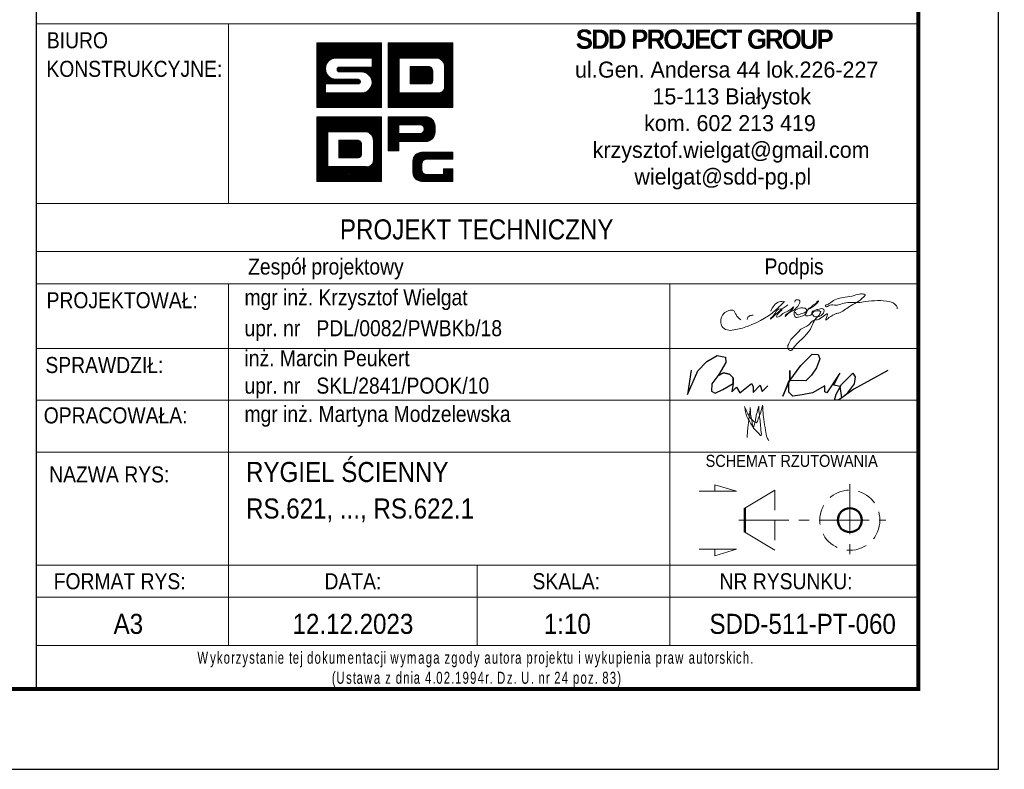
# Model space of a CAD drawing. Header units: millimetres. Extents: x -837 to -405, y 7835 to 8208.
# Tile 6 of 8: x -533 to -410, y 7835 to 7929. Entities that reach past the tile are written whole.
import ezdxf
from ezdxf.enums import TextEntityAlignment as Align

# ---------------------------------------------------------------- set-up
doc = ezdxf.new("R2010")
doc.units = ezdxf.units.MM
doc.header["$LTSCALE"] = 10
doc.linetypes.add('HIDDEN', pattern=[0.375, 0.25, -0.125])
doc.linetypes.add('MITTE', pattern=[2, 1.25, -0.25, 0.25, -0.25])
doc.layers.add('_FORMATKA', color=8, linetype='Continuous', plot=False)
for name, color, linetype, lineweight in [('_RAMKA', 7, 'Continuous', 35), ('_Tabelka', 7, 'Continuous', 25), ('PS_DIM', 4, 'Continuous', 13), ('PS_Hidden', 2, 'HIDDEN', 9), ('PS_MIDLINE', 5, 'MITTE', 13), ('PS_Pos', 1, 'Continuous', 15), ('PS_SOLID', 7, 'Continuous', 30), ('PS_TEXT', 3, 'Continuous', 18)]:
    doc.layers.add(name, color=color, linetype=linetype, lineweight=lineweight)
doc.styles.add('gil', font='txt', dxfattribs={"width": 0.9})

# ---------------------------------------------------------------- blocks, each defined once
blk = doc.blocks.new('A$C077725B1')
at = {"layer": 'PS_SOLID', "color": 5, "lineweight": 25}
for points in [[(0.45, 3.96), (0, 0.74), (1.35, 3.86), (2.53, 5.09), (3.87, 5.86), (4.96, 5.66), (5.03, 4.97), (4.09, 3.39), (3.17, 2.17), (3.12, 1.2), (3.6, 0.93), (4.61, 1.41), (5.99, 2.21), (5.97, 2.95), (5.49, 3.43), (4.71, 3.58), (3.95, 3.2), (4.71, 3.58), (5.49, 3.43), (5.97, 2.95), (5.99, 2.21), (5.79, 1.09), (6.4, 1.71), (6.83, 0.96), (8.36, 2.21), (8.58, 1.82), (8.58, 1.03), (9.53, 1.97), (9.77, 1.14), (10.51, 1.89)], [(26.25, 3.91), (21.8, 1.47), (19.81, 0), (19.26, 0), (19.47, 0.79), (20.21, 2.08), (21.68, 3.55), (21.99, 3.05), (21.86, 2.14), (20.81, 0.74), (20.25, 0.33), (20.03, 1.78), (19.17, 1.98), (19.96, 3.54), (18.27, 0.97), (18, 1.12), (18, 1.91), (16.37, 0.97), (15.05, 0.72), (13.81, 0.54), (13.29, 1.06), (13.29, 2.56), (12.47, 0.52), (13.42, 2.59), (13.42, 3.89), (13.42, 2.59), (14.85, 4.56), (16.34, 6.04), (17.15, 6.01), (17.36, 5.44), (16.89, 4.25), (16.25, 3.31), (15.51, 2.56), (13.42, 2.59)]]:
    blk.add_lwpolyline(points, dxfattribs=at)
blk = doc.blocks.new('tabela_rys')
at = {"layer": '_Tabelka', "color": 251, "lineweight": 15}
for p, q in [((131.62, 90.73), (21.62, 90.73)), ((45.62, 68.32), (45.62, 90.73)), ((21.62, 68.32), (131.48, 68.32)), ((131.62, 62.32), (21.62, 62.32)), ((21.62, 58.32), (131.62, 58.32)), ((21.62, 58.32), (131.62, 58.32)), ((45.62, 58.32), (45.62, 37.33)), ((100.62, 58.32), (100.62, 37.33)), ((21.62, 50.24), (131.62, 50.24)), ((21.62, 43.79), (131.62, 43.79)), ((21.62, 37.33), (131.62, 37.33)), ((21.62, 37.33), (131.62, 37.33)), ((21.62, 37.33), (131.62, 37.33)), ((21.62, 37.33), (131.62, 37.33)), ((21.62, 37.33), (131.62, 37.33)), ((21.62, 37.33), (131.62, 37.33)), ((21.62, 37.33), (131.62, 37.33)), ((21.62, 37.33), (131.62, 37.33)), ((45.62, 37.33), (45.62, 23.22)), ((100.62, 37.33), (100.62, 13.22)), ((21.62, 23.22), (131.62, 23.22)), ((131.62, 23.22), (21.62, 23.22)), ((45.62, 23.22), (45.62, 13.22)), ((76.62, 23.22), (76.62, 13.22)), ((21.62, 19.22), (131.62, 19.22)), ((21.62, 13.22), (131.62, 13.22))]:
    blk.add_line(p, q, dxfattribs=at)
at = {"layer": '_Tabelka', "color": 251, "lineweight": 30}
blk.add_lwpolyline([(131.62, 123.55), (21.62, 123.55), (21.62, 7.77), (131.62, 7.77)], close=True, dxfattribs=at)
at = {"layer": 'PS_DIM', "color": 12, "true_color": 0xc90603}
for p, q in [((56.62, 88.27), (56.68, 88.33)), ((56.62, 88.1), (56.84, 88.33)), ((56.62, 87.93), (57.01, 88.33)), ((56.62, 87.76), (57.18, 88.33)), ((56.62, 87.59), (57.35, 88.33)), ((56.62, 87.43), (57.52, 88.33)), ((56.62, 87.26), (57.69, 88.33)), ((56.62, 87.09), (57.86, 88.33)), ((56.62, 86.92), (58.02, 88.33)), ((56.62, 86.75), (58.19, 88.33)), ((56.62, 86.58), (58.36, 88.33)), ((56.62, 86.42), (58.53, 88.33)), ((56.62, 86.25), (58.7, 88.33)), ((56.62, 86.08), (58.87, 88.33)), ((56.62, 85.91), (59.03, 88.33)), ((56.62, 85.74), (59.2, 88.33)), ((56.62, 85.57), (59.37, 88.33)), ((56.62, 85.41), (59.54, 88.33)), ((56.62, 85.24), (59.71, 88.33)), ((56.62, 85.07), (59.88, 88.33)), ((56.62, 84.9), (60.04, 88.33)), ((56.62, 84.73), (60.21, 88.33)), ((56.62, 88.33), (64.68, 88.33)), ((56.62, 80.27), (56.62, 88.33)), ((58.28, 86.23), (60.38, 88.33)), ((58.6, 86.38), (60.55, 88.33)), ((58.82, 86.43), (60.72, 88.33)), ((59, 86.45), (60.89, 88.33)), ((59.17, 86.45), (61.05, 88.33)), ((59.34, 86.45), (61.22, 88.33)), ((59.51, 86.45), (61.39, 88.33)), ((59.68, 86.45), (61.56, 88.33)), ((59.85, 86.45), (61.73, 88.33)), ((60.01, 86.45), (61.9, 88.33)), ((60.18, 86.45), (62.06, 88.33)), ((60.35, 86.45), (62.23, 88.33)), ((60.52, 86.45), (62.4, 88.33)), ((60.69, 86.45), (62.57, 88.33)), ((60.86, 86.45), (62.74, 88.33)), ((61.02, 86.45), (62.91, 88.33)), ((61.19, 86.45), (63.07, 88.33)), ((61.36, 86.45), (63.24, 88.33)), ((61.53, 86.45), (63.41, 88.33)), ((61.7, 86.45), (63.58, 88.33)), ((61.87, 86.45), (63.75, 88.33)), ((62.04, 86.45), (63.92, 88.33)), ((62.2, 86.45), (64.09, 88.33)), ((62.37, 86.45), (64.25, 88.33)), ((62.54, 86.45), (64.42, 88.33)), ((62.71, 86.45), (64.59, 88.33)), ((62.88, 86.45), (64.68, 88.25)), ((63.05, 86.45), (64.68, 88.08)), ((63.21, 86.45), (64.68, 87.91)), ((63.38, 86.45), (64.68, 87.74)), ((63.51, 86.4), (64.68, 87.58)), ((63.51, 86.23), (64.68, 87.41)), ((63.51, 86.07), (64.68, 87.24)), ((64.68, 88.33), (64.68, 80.27)), ((65.5, 88.33), (73.56, 88.33)), ((65.5, 80.27), (65.5, 88.33)), ((65.5, 88.2), (65.63, 88.33)), ((65.5, 88.03), (65.8, 88.33)), ((65.5, 87.86), (65.97, 88.33)), ((65.5, 87.69), (66.14, 88.33)), ((65.5, 87.52), (66.3, 88.33)), ((65.5, 87.35), (66.47, 88.33)), ((65.5, 87.18), (66.64, 88.33)), ((65.5, 87.02), (66.81, 88.33)), ((65.5, 86.85), (66.98, 88.33)), ((65.5, 86.68), (67.15, 88.33)), ((65.5, 86.51), (67.31, 88.33)), ((65.5, 86.34), (67.48, 88.33)), ((65.5, 86.17), (67.65, 88.33)), ((65.5, 86.01), (67.82, 88.33)), ((65.5, 85.84), (67.99, 88.33)), ((65.5, 85.67), (68.16, 88.33)), ((65.5, 85.5), (68.32, 88.33)), ((65.5, 85.33), (68.49, 88.33)), ((65.5, 85.16), (68.66, 88.33)), ((66.95, 86.45), (68.83, 88.33)), ((67.12, 86.45), (69, 88.33)), ((67.28, 86.45), (69.17, 88.33)), ((67.45, 86.45), (69.33, 88.33)), ((67.62, 86.45), (69.5, 88.33)), ((67.79, 86.45), (69.67, 88.33)), ((67.96, 86.45), (69.84, 88.33)), ((68.13, 86.45), (70.01, 88.33)), ((68.29, 86.45), (70.18, 88.33)), ((68.46, 86.45), (70.34, 88.33)), ((68.63, 86.45), (70.51, 88.33)), ((68.8, 86.45), (70.68, 88.33)), ((68.97, 86.45), (70.85, 88.33)), ((69.14, 86.45), (71.02, 88.33)), ((69.31, 86.45), (71.19, 88.33)), ((69.47, 86.45), (71.35, 88.33)), ((69.64, 86.45), (71.52, 88.33)), ((69.81, 86.45), (71.69, 88.33)), ((69.98, 86.45), (71.86, 88.33)), ((70.15, 86.45), (72.03, 88.33)), ((70.32, 86.45), (72.2, 88.33)), ((70.48, 86.45), (72.37, 88.33)), ((70.65, 86.45), (72.53, 88.33)), ((70.82, 86.45), (72.7, 88.33)), ((70.99, 86.45), (72.87, 88.33)), ((71.16, 86.45), (73.04, 88.33)), ((71.33, 86.45), (73.21, 88.33)), ((71.49, 86.45), (73.38, 88.33)), ((71.66, 86.44), (73.54, 88.33)), ((71.79, 86.41), (73.56, 88.18)), ((71.91, 86.36), (73.56, 88.01)), ((72.02, 86.3), (73.56, 87.84)), ((72.12, 86.23), (73.56, 87.67)), ((72.21, 86.15), (73.56, 87.5)), ((72.29, 86.06), (73.56, 87.33)), ((72.36, 85.97), (73.56, 87.17)), ((73.56, 88.33), (73.56, 80.27)), ((63.51, 86.45), (59.01, 86.45)), ((62.84, 84.55), (64.68, 86.4)), ((62.94, 84.49), (64.68, 86.23)), ((63.04, 84.42), (64.68, 86.06)), ((63.51, 85.9), (64.68, 87.07)), ((63.51, 85.73), (64.68, 86.9)), ((63.51, 85.56), (64.68, 86.73)), ((63.51, 85.39), (64.68, 86.56)), ((63.51, 85.32), (63.51, 86.45)), ((65.5, 85), (66.88, 86.38)), ((65.5, 84.83), (66.88, 86.21)), ((65.5, 84.66), (66.88, 86.04)), ((66.88, 86.45), (66.88, 82.1)), ((71.64, 86.45), (66.88, 86.45)), ((66.88, 86.45), (66.88, 82.1)), ((68.1, 86.45), (66.88, 86.45)), ((71.64, 86.45), (68.43, 86.45)), ((72.43, 85.86), (73.56, 87)), ((72.48, 85.75), (73.56, 86.83)), ((72.52, 85.62), (73.56, 86.66)), ((72.54, 85.48), (73.56, 86.49)), ((72.55, 85.32), (73.56, 86.32)), ((72.55, 85.15), (73.56, 86.15)), ((72.55, 84.98), (73.56, 85.99)), ((56.62, 84.56), (57.91, 85.86)), ((56.62, 84.4), (57.76, 85.54)), ((56.62, 84.23), (57.71, 85.32)), ((56.62, 84.06), (57.69, 85.14)), ((56.62, 83.89), (57.7, 84.98)), ((56.62, 83.72), (57.73, 84.83)), ((56.62, 83.55), (57.77, 84.7)), ((59.14, 85.07), (59.39, 85.32)), ((59.16, 84.92), (59.56, 85.32)), ((59.22, 84.81), (59.73, 85.32)), ((59.32, 84.74), (59.9, 85.32)), ((59.44, 85.32), (63.51, 85.32)), ((62.19, 84.72), (59.44, 84.72)), ((59.47, 84.72), (60.07, 85.32)), ((59.64, 84.72), (60.24, 85.32)), ((59.81, 84.72), (60.41, 85.32)), ((59.97, 84.72), (60.57, 85.32)), ((60.14, 84.72), (60.74, 85.32)), ((60.31, 84.72), (60.91, 85.32)), ((60.48, 84.72), (61.08, 85.32)), ((60.65, 84.72), (61.25, 85.32)), ((60.82, 84.72), (61.42, 85.32)), ((60.98, 84.72), (61.58, 85.32)), ((61.15, 84.72), (61.75, 85.32)), ((61.32, 84.72), (61.92, 85.32)), ((61.49, 84.72), (62.09, 85.32)), ((61.66, 84.72), (62.26, 85.32)), ((61.83, 84.72), (62.43, 85.32)), ((61.99, 84.72), (62.59, 85.32)), ((62.16, 84.72), (62.76, 85.32)), ((62.32, 84.71), (62.93, 85.32)), ((62.47, 84.69), (63.1, 85.32)), ((62.6, 84.66), (63.27, 85.32)), ((62.72, 84.61), (63.44, 85.32)), ((63.12, 84.34), (64.68, 85.89)), ((63.2, 84.25), (64.68, 85.72)), ((63.28, 84.15), (64.68, 85.55)), ((63.34, 84.05), (64.68, 85.39)), ((63.4, 83.93), (64.68, 85.22)), ((63.44, 83.81), (64.68, 85.05)), ((63.48, 83.68), (64.68, 84.88)), ((63.5, 83.53), (64.68, 84.71)), ((65.5, 84.49), (66.88, 85.87)), ((65.5, 84.32), (66.88, 85.71)), ((65.5, 84.15), (66.88, 85.54)), ((65.5, 83.99), (66.88, 85.37)), ((65.5, 83.82), (66.88, 85.2)), ((65.5, 83.65), (66.88, 85.03)), ((65.5, 83.48), (66.88, 84.86)), ((68.24, 85.39), (68.24, 83.22)), ((70.68, 85.39), (68.24, 85.39)), ((68.24, 85.39), (68.24, 83.22)), ((70.68, 85.39), (68.24, 85.39)), ((68.24, 85.38), (68.25, 85.39)), ((68.24, 85.22), (68.42, 85.39)), ((68.24, 85.05), (68.59, 85.39)), ((68.24, 84.88), (68.76, 85.39)), ((68.24, 84.71), (68.93, 85.39)), ((68.24, 84.54), (69.09, 85.39)), ((68.24, 84.37), (69.26, 85.39)), ((68.24, 84.21), (69.43, 85.39)), ((68.24, 84.04), (69.6, 85.39)), ((68.24, 83.87), (69.77, 85.39)), ((68.24, 83.7), (69.94, 85.39)), ((68.24, 83.53), (70.1, 85.39)), ((68.24, 83.36), (70.27, 85.39)), ((68.27, 83.22), (70.44, 85.39)), ((68.43, 83.22), (70.61, 85.39)), ((68.6, 83.22), (70.75, 85.36)), ((68.77, 83.22), (70.85, 85.3)), ((68.94, 83.22), (70.94, 85.22)), ((69.11, 83.22), (71.01, 85.12)), ((69.28, 83.22), (71.06, 85)), ((69.44, 83.22), (71.08, 84.85)), ((71.08, 83.62), (71.08, 84.83)), ((71.08, 83.62), (71.08, 84.83)), ((72.55, 84.81), (73.56, 85.82)), ((72.55, 84.64), (73.56, 85.65)), ((72.55, 84.47), (73.56, 85.48)), ((72.55, 82.89), (72.55, 85.32)), ((72.55, 82.89), (72.55, 85.32)), ((72.55, 84.3), (73.56, 85.31)), ((72.55, 84.14), (73.56, 85.14)), ((72.55, 83.97), (73.56, 84.98)), ((72.55, 83.8), (73.56, 84.81)), ((56.62, 83.39), (57.81, 84.58)), ((56.62, 83.22), (57.87, 84.47)), ((56.62, 83.05), (57.94, 84.37)), ((56.62, 82.88), (58.01, 84.28)), ((56.62, 82.71), (58.09, 84.19)), ((56.62, 82.54), (58.18, 84.11)), ((56.62, 82.38), (58.28, 84.04)), ((56.62, 82.21), (58.39, 83.98)), ((57.8, 83.22), (58.5, 83.92)), ((57.97, 83.22), (58.62, 83.88)), ((58.14, 83.22), (58.76, 83.84)), ((58.31, 83.22), (58.91, 83.82)), ((58.47, 83.22), (59.07, 83.82)), ((58.64, 83.22), (59.24, 83.82)), ((58.81, 83.22), (59.41, 83.82)), ((58.98, 83.22), (59.58, 83.82)), ((59.01, 83.82), (61.76, 83.82)), ((59.15, 83.22), (59.75, 83.82)), ((59.32, 83.22), (59.92, 83.82)), ((59.48, 83.22), (60.08, 83.82)), ((59.65, 83.22), (60.25, 83.82)), ((59.82, 83.22), (60.42, 83.82)), ((59.99, 83.22), (60.59, 83.82)), ((60.16, 83.22), (60.76, 83.82)), ((60.33, 83.22), (60.93, 83.82)), ((60.49, 83.22), (61.09, 83.82)), ((60.66, 83.22), (61.26, 83.82)), ((60.83, 83.22), (61.43, 83.82)), ((61, 83.22), (61.6, 83.82)), ((61.07, 80.27), (64.68, 83.87)), ((61.17, 83.22), (61.77, 83.82)), ((61.24, 80.27), (64.68, 83.7)), ((61.34, 83.22), (61.9, 83.79)), ((61.41, 80.27), (64.68, 83.53)), ((61.5, 83.22), (61.99, 83.71)), ((61.67, 83.22), (62.05, 83.6)), ((63.15, 82.51), (64.68, 84.04)), ((63.42, 82.95), (64.68, 84.21)), ((63.49, 83.18), (64.68, 84.38)), ((63.51, 83.37), (64.68, 84.54)), ((65.5, 83.31), (66.88, 84.7)), ((65.5, 83.14), (66.88, 84.53)), ((65.5, 82.98), (66.88, 84.36)), ((65.5, 82.81), (66.88, 84.19)), ((65.5, 82.64), (66.88, 84.02)), ((65.5, 82.47), (66.88, 83.85)), ((65.5, 82.3), (66.88, 83.69)), ((65.5, 82.13), (66.88, 83.52)), ((69.61, 83.22), (71.08, 84.68)), ((69.78, 83.22), (71.08, 84.52)), ((69.95, 83.22), (71.08, 84.35)), ((70.12, 83.22), (71.08, 84.18)), ((70.29, 83.22), (71.08, 84.01)), ((70.45, 83.22), (71.08, 83.84)), ((70.62, 83.22), (71.08, 83.67)), ((70.81, 83.24), (71.06, 83.48)), ((72.47, 82.54), (73.56, 83.63)), ((72.54, 82.78), (73.56, 83.8)), ((72.55, 83.63), (73.56, 84.64)), ((72.55, 83.46), (73.56, 84.47)), ((72.55, 83.29), (73.56, 84.3)), ((72.55, 83.13), (73.56, 84.13)), ((72.55, 82.96), (73.56, 83.97)), ((56.62, 82.04), (57.69, 83.12)), ((56.62, 81.87), (57.69, 82.95)), ((56.62, 81.7), (57.69, 82.78)), ((56.62, 81.53), (57.69, 82.61)), ((56.62, 81.36), (57.69, 82.44)), ((56.62, 81.2), (57.69, 82.27)), ((61.76, 83.22), (57.69, 83.22)), ((57.69, 83.22), (57.69, 82.1)), ((60.91, 80.27), (63.09, 82.45)), ((61.58, 80.27), (64.68, 83.37)), ((61.75, 80.27), (64.68, 83.2)), ((61.86, 83.24), (62.05, 83.43)), ((61.92, 80.27), (64.68, 83.03)), ((62.08, 80.27), (64.68, 82.86)), ((62.25, 80.27), (64.68, 82.69)), ((62.42, 80.27), (64.68, 82.52)), ((62.59, 80.27), (64.68, 82.36)), ((65.5, 81.96), (66.88, 83.35)), ((65.5, 81.8), (66.88, 83.18)), ((65.5, 81.63), (66.88, 83.01)), ((65.5, 81.46), (66.88, 82.84)), ((65.5, 81.29), (66.88, 82.68)), ((65.5, 81.12), (66.88, 82.51)), ((65.5, 80.95), (66.88, 82.34)), ((68.24, 83.22), (70.68, 83.22)), ((68.24, 83.22), (70.68, 83.22)), ((70.36, 80.27), (73.56, 83.46)), ((70.53, 80.27), (73.56, 83.29)), ((70.7, 80.27), (73.56, 83.12)), ((70.87, 80.27), (73.56, 82.96)), ((71.04, 80.27), (73.56, 82.79)), ((71.21, 80.27), (73.56, 82.62)), ((71.37, 80.27), (73.56, 82.45)), ((71.54, 80.27), (73.56, 82.28)), ((56.62, 81.03), (57.69, 82.1)), ((56.62, 80.86), (57.85, 82.1)), ((56.62, 80.69), (58.02, 82.1)), ((56.62, 80.52), (58.19, 82.1)), ((56.62, 80.35), (58.36, 82.1)), ((56.7, 80.27), (58.53, 82.1)), ((56.86, 80.27), (58.7, 82.1)), ((57.03, 80.27), (58.86, 82.1)), ((57.2, 80.27), (59.03, 82.1)), ((57.37, 80.27), (59.2, 82.1)), ((57.54, 80.27), (59.37, 82.1)), ((57.69, 82.1), (62.19, 82.1)), ((57.71, 80.27), (59.54, 82.1)), ((57.87, 80.27), (59.71, 82.1)), ((58.04, 80.27), (59.87, 82.1)), ((58.21, 80.27), (60.04, 82.1)), ((58.38, 80.27), (60.21, 82.1)), ((58.55, 80.27), (60.38, 82.1)), ((58.72, 80.27), (60.55, 82.1)), ((58.89, 80.27), (60.72, 82.1)), ((59.05, 80.27), (60.88, 82.1)), ((59.22, 80.27), (61.05, 82.1)), ((59.39, 80.27), (61.22, 82.1)), ((59.56, 80.27), (61.39, 82.1)), ((59.73, 80.27), (61.56, 82.1)), ((59.9, 80.27), (61.73, 82.1)), ((60.06, 80.27), (61.89, 82.1)), ((60.23, 80.27), (62.06, 82.1)), ((60.4, 80.27), (62.23, 82.1)), ((60.57, 80.27), (62.42, 82.12)), ((60.74, 80.27), (62.65, 82.18)), ((62.76, 80.27), (64.68, 82.19)), ((62.93, 80.27), (64.68, 82.02)), ((63.09, 80.27), (64.68, 81.85)), ((63.26, 80.27), (64.68, 81.68)), ((63.43, 80.27), (64.68, 81.51)), ((63.6, 80.27), (64.68, 81.35)), ((63.77, 80.27), (64.68, 81.18)), ((65.5, 80.79), (66.88, 82.17)), ((65.5, 80.62), (66.98, 82.1)), ((65.5, 80.45), (67.14, 82.1)), ((65.5, 80.28), (67.31, 82.1)), ((65.65, 80.27), (67.48, 82.1)), ((65.82, 80.27), (67.65, 82.1)), ((65.99, 80.27), (67.82, 82.1)), ((66.15, 80.27), (67.99, 82.1)), ((66.32, 80.27), (68.15, 82.1)), ((66.49, 80.27), (68.32, 82.1)), ((66.66, 80.27), (68.49, 82.1)), ((66.83, 80.27), (68.66, 82.1)), ((66.88, 82.1), (71.64, 82.1)), ((66.88, 82.1), (71.64, 82.1)), ((67, 80.27), (68.83, 82.1)), ((67.17, 80.27), (69, 82.1)), ((67.33, 80.27), (69.16, 82.1)), ((67.5, 80.27), (69.33, 82.1)), ((67.67, 80.27), (69.5, 82.1)), ((67.84, 80.27), (69.67, 82.1)), ((68.01, 80.27), (69.84, 82.1)), ((68.18, 80.27), (70.01, 82.1)), ((68.34, 80.27), (70.17, 82.1)), ((68.51, 80.27), (70.34, 82.1)), ((68.68, 80.27), (70.51, 82.1)), ((68.85, 80.27), (70.68, 82.1)), ((69.02, 80.27), (70.85, 82.1)), ((69.19, 80.27), (71.02, 82.1)), ((69.35, 80.27), (71.19, 82.1)), ((69.52, 80.27), (71.35, 82.1)), ((69.69, 80.27), (71.52, 82.1)), ((69.86, 80.27), (71.69, 82.09)), ((70.03, 80.27), (71.86, 82.1)), ((70.2, 80.27), (72.11, 82.17)), ((71.71, 80.27), (73.56, 82.11)), ((71.88, 80.27), (73.56, 81.95)), ((72.05, 80.27), (73.56, 81.78)), ((72.22, 80.27), (73.56, 81.61)), ((72.38, 80.27), (73.56, 81.44)), ((72.55, 80.27), (73.56, 81.27)), ((72.72, 80.27), (73.56, 81.1)), ((64.68, 80.27), (56.62, 80.27)), ((63.94, 80.27), (64.68, 81.01)), ((64.1, 80.27), (64.68, 80.84)), ((64.27, 80.27), (64.68, 80.67)), ((64.44, 80.27), (64.68, 80.5)), ((64.61, 80.27), (64.68, 80.33)), ((73.56, 80.27), (65.5, 80.27)), ((72.89, 80.27), (73.56, 80.93)), ((73.06, 80.27), (73.56, 80.77)), ((73.23, 80.27), (73.56, 80.6)), ((73.4, 80.27), (73.56, 80.43)), ((56.62, 79.14), (64.68, 79.14)), ((56.62, 71.08), (56.62, 79.14)), ((56.62, 79.14), (64.68, 79.14)), ((56.62, 71.08), (56.62, 79.14)), ((56.62, 79.01), (56.75, 79.14)), ((56.62, 78.84), (56.92, 79.14)), ((56.62, 78.67), (57.09, 79.14)), ((56.62, 78.5), (57.25, 79.14)), ((56.62, 78.33), (57.42, 79.14)), ((56.62, 78.17), (57.59, 79.14)), ((56.62, 78), (57.76, 79.14)), ((56.62, 77.83), (57.93, 79.14)), ((56.62, 77.66), (58.1, 79.14)), ((56.62, 77.49), (58.27, 79.14)), ((56.62, 77.32), (58.43, 79.14)), ((56.62, 77.16), (58.6, 79.14)), ((56.62, 76.99), (58.77, 79.14)), ((56.62, 76.82), (58.94, 79.14)), ((56.62, 76.65), (59.11, 79.14)), ((56.62, 76.48), (59.28, 79.14)), ((56.62, 76.31), (59.44, 79.14)), ((56.62, 76.15), (59.61, 79.14)), ((56.62, 75.98), (59.78, 79.14)), ((58.07, 77.26), (59.95, 79.14)), ((58.24, 77.26), (60.12, 79.14)), ((58.4, 77.26), (60.29, 79.14)), ((58.57, 77.26), (60.45, 79.14)), ((58.74, 77.26), (60.62, 79.14)), ((58.91, 77.26), (60.79, 79.14)), ((59.08, 77.26), (60.96, 79.14)), ((59.25, 77.26), (61.13, 79.14)), ((59.41, 77.26), (61.3, 79.14)), ((59.58, 77.26), (61.46, 79.14)), ((59.75, 77.26), (61.63, 79.14)), ((59.92, 77.26), (61.8, 79.14)), ((60.09, 77.26), (61.97, 79.14)), ((60.26, 77.26), (62.14, 79.14)), ((60.42, 77.26), (62.31, 79.14)), ((60.59, 77.26), (62.47, 79.14)), ((60.76, 77.26), (62.64, 79.14)), ((60.93, 77.26), (62.81, 79.14)), ((61.1, 77.26), (62.98, 79.14)), ((61.27, 77.26), (63.15, 79.14)), ((61.44, 77.26), (63.32, 79.14)), ((61.6, 77.26), (63.48, 79.14)), ((61.77, 77.26), (63.65, 79.14)), ((61.94, 77.26), (63.82, 79.14)), ((62.11, 77.26), (63.99, 79.14)), ((62.28, 77.26), (64.16, 79.14)), ((62.45, 77.26), (64.33, 79.14)), ((62.61, 77.26), (64.5, 79.14)), ((62.78, 77.26), (64.66, 79.14)), ((62.91, 77.22), (64.68, 78.99)), ((63.03, 77.17), (64.68, 78.82)), ((63.14, 77.11), (64.68, 78.65)), ((64.68, 79.14), (64.68, 71.08)), ((64.68, 79.14), (64.68, 71.08)), ((63.24, 77.04), (64.68, 78.48)), ((63.33, 76.96), (64.68, 78.31)), ((63.41, 76.88), (64.68, 78.15)), ((63.48, 76.78), (64.68, 77.98)), ((63.55, 76.67), (64.68, 77.81)), ((63.6, 76.56), (64.68, 77.64)), ((63.64, 76.43), (64.68, 77.47)), ((56.62, 75.81), (58, 77.19)), ((56.62, 75.64), (58, 77.02)), ((56.62, 75.47), (58, 76.86)), ((56.62, 75.3), (58, 76.69)), ((56.62, 75.13), (58, 76.52)), ((56.62, 74.97), (58, 76.35)), ((56.62, 74.8), (58, 76.18)), ((58, 77.26), (58, 72.91)), ((62.76, 77.26), (58, 77.26)), ((58, 77.26), (58, 72.91)), ((62.76, 77.26), (58, 77.26)), ((58, 77.26), (58, 72.91)), ((62.76, 77.26), (58, 77.26)), ((59.36, 76.21), (59.36, 74.03)), ((61.8, 76.21), (59.36, 76.21)), ((59.36, 76.2), (59.37, 76.21)), ((59.36, 76.03), (59.54, 76.21)), ((59.36, 75.86), (59.71, 76.21)), ((59.36, 75.69), (59.88, 76.21)), ((59.36, 75.52), (60.05, 76.21)), ((59.36, 75.36), (60.21, 76.21)), ((59.36, 75.19), (60.38, 76.21)), ((59.36, 75.02), (60.55, 76.21)), ((59.36, 74.85), (60.72, 76.21)), ((59.36, 74.68), (60.89, 76.21)), ((59.36, 74.51), (61.06, 76.21)), ((59.36, 74.35), (61.22, 76.21)), ((59.36, 74.18), (61.39, 76.21)), ((59.36, 76.21), (59.36, 74.03)), ((61.8, 76.21), (59.36, 76.21)), ((59.36, 76.21), (59.36, 74.03)), ((61.8, 76.21), (59.36, 76.21)), ((59.39, 74.03), (61.56, 76.21)), ((59.55, 74.03), (61.73, 76.21)), ((59.72, 74.03), (61.87, 76.18)), ((59.89, 74.03), (61.97, 76.11)), ((63.66, 76.29), (64.68, 77.3)), ((63.67, 76.13), (64.68, 77.14)), ((63.67, 75.96), (64.68, 76.97)), ((63.67, 75.79), (64.68, 76.8)), ((63.67, 75.62), (64.68, 76.63)), ((63.67, 75.45), (64.68, 76.46)), ((63.67, 75.29), (64.68, 76.29)), ((63.67, 73.7), (63.67, 76.13)), ((63.67, 73.7), (63.67, 76.13)), ((63.67, 73.7), (63.67, 76.13)), ((63.67, 75.12), (64.68, 76.13)), ((56.62, 74.63), (58, 76.01)), ((56.62, 74.46), (58, 75.85)), ((56.62, 74.29), (58, 75.68)), ((56.62, 74.12), (58, 75.51)), ((56.62, 73.96), (58, 75.34)), ((56.62, 73.79), (58, 75.17)), ((56.62, 73.62), (58, 75)), ((60.06, 74.03), (62.06, 76.03)), ((60.23, 74.03), (62.13, 75.93)), ((60.4, 74.03), (62.18, 75.81)), ((60.56, 74.03), (62.2, 75.66)), ((60.73, 74.03), (62.2, 75.5)), ((60.9, 74.03), (62.2, 75.33)), ((61.07, 74.03), (62.2, 75.16)), ((61.24, 74.03), (62.2, 74.99)), ((62.2, 74.43), (62.2, 75.64)), ((62.2, 74.43), (62.2, 75.64)), ((62.2, 74.43), (62.2, 75.64)), ((63.67, 74.95), (64.68, 75.96)), ((63.67, 74.78), (64.68, 75.79)), ((63.67, 74.61), (64.68, 75.62)), ((63.67, 74.44), (64.68, 75.45)), ((63.67, 74.28), (64.68, 75.28)), ((63.67, 74.11), (64.68, 75.12)), ((63.67, 73.94), (64.68, 74.95)), ((56.62, 73.45), (58, 74.84)), ((56.62, 73.28), (58, 74.67)), ((56.62, 73.11), (58, 74.5)), ((56.62, 72.95), (58, 74.33)), ((56.62, 72.78), (58, 74.16)), ((56.62, 72.61), (58, 73.99)), ((56.62, 72.44), (58, 73.82)), ((56.62, 72.27), (58, 73.66)), ((59.36, 74.03), (61.8, 74.03)), ((59.36, 74.03), (61.8, 74.03)), ((59.36, 74.03), (61.8, 74.03)), ((61.41, 74.03), (62.2, 74.82)), ((61.48, 71.08), (64.68, 74.27)), ((61.57, 74.03), (62.2, 74.65)), ((61.65, 71.08), (64.68, 74.1)), ((61.74, 74.03), (62.2, 74.49)), ((61.82, 71.08), (64.68, 73.94)), ((61.93, 74.05), (62.18, 74.29)), ((61.99, 71.08), (64.68, 73.77)), ((63.59, 73.35), (64.68, 74.44)), ((63.66, 73.59), (64.68, 74.61)), ((63.67, 73.77), (64.68, 74.78)), ((56.62, 72.1), (58, 73.49)), ((56.62, 71.94), (58, 73.32)), ((56.62, 71.77), (58, 73.15)), ((56.62, 71.6), (58, 72.98)), ((56.62, 71.43), (58.1, 72.91)), ((56.62, 71.26), (58.26, 72.91)), ((56.62, 71.09), (58.43, 72.91)), ((56.77, 71.08), (58.6, 72.91)), ((56.94, 71.08), (58.77, 72.91)), ((57.11, 71.08), (58.94, 72.91)), ((57.27, 71.08), (59.11, 72.91)), ((57.44, 71.08), (59.27, 72.91)), ((57.61, 71.08), (59.44, 72.91)), ((57.78, 71.08), (59.61, 72.91)), ((57.95, 71.08), (59.78, 72.91)), ((58, 72.91), (62.76, 72.91)), ((58, 72.91), (62.76, 72.91)), ((58, 72.91), (62.76, 72.91)), ((58.12, 71.08), (59.95, 72.91)), ((58.28, 71.08), (60.12, 72.91)), ((58.45, 71.08), (60.28, 72.91)), ((58.62, 71.08), (60.45, 72.91)), ((58.79, 71.08), (60.62, 72.91)), ((58.96, 71.08), (60.79, 72.91)), ((59.13, 71.08), (60.96, 72.91)), ((59.3, 71.08), (61.13, 72.91)), ((59.46, 71.08), (61.29, 72.91)), ((59.63, 71.08), (61.46, 72.91)), ((59.8, 71.08), (61.63, 72.91)), ((59.97, 71.08), (61.8, 72.91)), ((60.14, 71.08), (61.97, 72.91)), ((60.31, 71.08), (62.14, 72.91)), ((60.47, 71.08), (62.3, 72.91)), ((60.64, 71.08), (62.47, 72.91)), ((60.81, 71.08), (62.64, 72.91)), ((60.98, 71.08), (62.81, 72.9)), ((61.15, 71.08), (62.98, 72.91)), ((61.32, 71.08), (63.22, 72.99)), ((62.16, 71.08), (64.68, 73.6)), ((62.33, 71.08), (64.68, 73.43)), ((62.49, 71.08), (64.68, 73.26)), ((62.66, 71.08), (64.68, 73.09)), ((62.83, 71.08), (64.68, 72.93)), ((63, 71.08), (64.68, 72.76)), ((63.17, 71.08), (64.68, 72.59)), ((63.34, 71.08), (64.68, 72.42)), ((63.5, 71.08), (64.68, 72.25)), ((63.67, 71.08), (64.68, 72.08)), ((63.84, 71.08), (64.68, 71.92)), ((64.01, 71.08), (64.68, 71.75)), ((64.18, 71.08), (64.68, 71.58)), ((64.35, 71.08), (64.68, 71.41)), ((64.51, 71.08), (64.68, 71.24)), ((64.68, 71.08), (56.62, 71.08)), ((64.68, 71.08), (56.62, 71.08))]:
    blk.add_line(p, q, dxfattribs=at)
at = {"layer": 'PS_DIM', "color": 18, "true_color": 0x000000}
for p, q in [((65.5, 79.11), (65.53, 79.14)), ((65.5, 78.95), (65.69, 79.14)), ((65.5, 78.79), (65.85, 79.14)), ((65.5, 78.63), (66.01, 79.14)), ((65.5, 78.47), (66.17, 79.14)), ((65.5, 78.31), (66.33, 79.14)), ((65.5, 78.15), (66.49, 79.14)), ((65.5, 77.99), (66.65, 79.14)), ((65.5, 77.83), (66.81, 79.14)), ((65.5, 77.67), (66.97, 79.14)), ((65.5, 77.51), (67.13, 79.14)), ((65.5, 77.35), (67.29, 79.14)), ((65.5, 77.19), (67.45, 79.14)), ((65.5, 77.03), (67.61, 79.14)), ((65.5, 76.87), (67.77, 79.14)), ((65.5, 79.14), (65.5, 74.87)), ((70.17, 79.14), (65.5, 79.14)), ((66.92, 78.12), (67.93, 79.14)), ((67.08, 78.12), (68.09, 79.14)), ((67.23, 78.12), (68.25, 79.14)), ((67.39, 78.12), (68.41, 79.14)), ((67.55, 78.12), (68.57, 79.14)), ((67.71, 78.12), (68.73, 79.14)), ((67.87, 78.12), (68.89, 79.14)), ((68.03, 78.12), (69.05, 79.14)), ((68.19, 78.12), (69.21, 79.14)), ((68.35, 78.12), (69.37, 79.14)), ((68.51, 78.12), (69.53, 79.14)), ((68.67, 78.12), (69.69, 79.14)), ((68.83, 78.12), (69.85, 79.14)), ((68.99, 78.12), (70.01, 79.14)), ((69.15, 78.12), (70.17, 79.14)), ((69.31, 78.12), (70.32, 79.13)), ((69.47, 78.12), (70.45, 79.11)), ((69.62, 78.11), (70.58, 79.07)), ((69.74, 78.07), (70.69, 79.02)), ((69.83, 78), (70.79, 78.96)), ((69.9, 77.91), (70.89, 78.9)), ((69.96, 77.81), (70.97, 78.83)), ((69.98, 77.67), (71.05, 78.74)), ((69.98, 77.52), (71.13, 78.66)), ((65.5, 76.71), (66.86, 78.07)), ((65.5, 76.55), (66.86, 77.91)), ((65.5, 76.39), (66.86, 77.75)), ((65.5, 76.23), (66.86, 77.59)), ((65.5, 76.07), (66.86, 77.43)), ((66.86, 78.12), (66.86, 77.06)), ((69.51, 78.12), (66.86, 78.12)), ((68.84, 76.05), (71.24, 78.46)), ((69, 76.05), (71.29, 78.34)), ((69.16, 76.05), (71.33, 78.22)), ((69.32, 76.05), (71.35, 78.08)), ((69.48, 76.05), (71.36, 77.93)), ((69.64, 76.05), (71.36, 77.77)), ((69.8, 76.05), (71.36, 77.61)), ((69.91, 77.28), (71.19, 78.56)), ((69.96, 76.05), (71.36, 77.45)), ((69.99, 77.54), (69.99, 77.65)), ((71.36, 77.23), (71.36, 77.95)), ((65.5, 75.91), (66.86, 77.27)), ((65.5, 75.75), (66.86, 77.11)), ((65.5, 75.59), (66.97, 77.06)), ((65.5, 75.43), (67.13, 77.06)), ((65.5, 75.27), (67.29, 77.06)), ((65.5, 75.11), (67.45, 77.06)), ((65.5, 74.95), (67.61, 77.06)), ((65.58, 74.87), (67.77, 77.06)), ((66.86, 77.06), (69.51, 77.06)), ((66.92, 76.05), (67.93, 77.06)), ((67.08, 76.05), (68.09, 77.06)), ((67.24, 76.05), (68.25, 77.06)), ((67.4, 76.05), (68.41, 77.06)), ((67.56, 76.05), (68.57, 77.06)), ((67.72, 76.05), (68.73, 77.06)), ((67.88, 76.05), (68.89, 77.06)), ((68.04, 76.05), (69.05, 77.06)), ((68.2, 76.05), (69.21, 77.06)), ((68.36, 76.05), (69.37, 77.06)), ((68.52, 76.05), (69.53, 77.06)), ((68.68, 76.05), (69.77, 77.14)), ((70.12, 76.05), (71.36, 77.29)), ((70.28, 76.05), (71.35, 77.12)), ((70.48, 76.09), (71.32, 76.93)), ((70.75, 76.2), (71.21, 76.66)), ((65.74, 74.87), (66.86, 75.99)), ((65.9, 74.87), (66.86, 75.83)), ((66.06, 74.87), (66.86, 75.67)), ((66.22, 74.87), (66.86, 75.51)), ((66.38, 74.87), (66.86, 75.35)), ((66.54, 74.87), (66.86, 75.19)), ((66.7, 74.87), (66.86, 75.03)), ((66.86, 74.87), (66.86, 76.05)), ((66.86, 76.05), (70.17, 76.05)), ((65.5, 74.87), (66.86, 74.87)), ((68.6, 73.62), (69.68, 74.7)), ((68.6, 73.45), (69.85, 74.7)), ((68.6, 73.28), (70.02, 74.7)), ((68.6, 73.11), (70.19, 74.7)), ((68.6, 72.94), (70.36, 74.7)), ((68.6, 72.77), (70.53, 74.7)), ((68.6, 72.61), (70.69, 74.7)), ((68.6, 72.44), (70.86, 74.7)), ((68.61, 73.8), (69.5, 74.69)), ((68.69, 74.04), (69.26, 74.61)), ((73.56, 74.7), (69.7, 74.7)), ((70.14, 73.82), (71.03, 74.7)), ((70.28, 73.83), (73.56, 73.83)), ((70.33, 73.83), (71.2, 74.7)), ((70.5, 73.83), (71.37, 74.7)), ((70.67, 73.83), (71.54, 74.7)), ((70.83, 73.83), (71.7, 74.7)), ((71, 73.83), (71.87, 74.7)), ((71.17, 73.83), (72.04, 74.7)), ((71.34, 73.83), (72.21, 74.7)), ((71.51, 73.83), (72.38, 74.7)), ((71.68, 73.83), (72.55, 74.7)), ((71.85, 73.83), (72.71, 74.7)), ((72.01, 73.83), (72.88, 74.7)), ((72.18, 73.83), (73.05, 74.7)), ((72.35, 73.83), (73.22, 74.7)), ((72.52, 73.83), (73.39, 74.7)), ((72.69, 73.83), (73.56, 74.7)), ((72.86, 73.83), (73.56, 74.54)), ((73.02, 73.83), (73.56, 74.37)), ((73.19, 73.83), (73.56, 74.2)), ((73.36, 73.83), (73.56, 74.03)), ((73.53, 73.83), (73.56, 73.87)), ((73.56, 73.83), (73.56, 74.7)), ((68.6, 73.6), (68.6, 72.18)), ((68.6, 72.27), (69.74, 73.42)), ((68.6, 72.1), (69.73, 73.23)), ((68.62, 71.95), (69.73, 73.06)), ((68.65, 71.82), (69.73, 72.9)), ((68.7, 71.7), (69.73, 72.73)), ((68.76, 71.59), (69.73, 72.56)), ((69.73, 72.49), (69.73, 73.28)), ((71.61, 71.08), (73.16, 72.62)), ((71.78, 71.08), (73.32, 72.62)), ((71.95, 71.08), (73.49, 72.62)), ((72.12, 71.08), (73.56, 72.52)), ((72.4, 72.54), (72.48, 72.62)), ((72.4, 72.37), (72.65, 72.62)), ((72.4, 72.2), (72.82, 72.62)), ((72.4, 72.03), (72.99, 72.62)), ((73.56, 72.62), (72.4, 72.62)), ((72.4, 72.62), (72.4, 71.94)), ((73.56, 71.08), (73.56, 72.62)), ((68.83, 71.5), (69.74, 72.4)), ((68.91, 71.41), (69.77, 72.27)), ((69, 71.33), (69.84, 72.16)), ((69.1, 71.25), (69.92, 72.07)), ((69.2, 71.19), (70.02, 72)), ((69.32, 71.14), (70.14, 71.96)), ((69.45, 71.1), (70.29, 71.94)), ((69.6, 71.08), (70.45, 71.94)), ((69.76, 71.08), (70.62, 71.94)), ((69.93, 71.08), (70.79, 71.94)), ((70.1, 71.08), (70.96, 71.94)), ((70.27, 71.08), (71.13, 71.94)), ((72.4, 71.94), (70.28, 71.94)), ((70.44, 71.08), (71.3, 71.94)), ((70.6, 71.08), (71.46, 71.94)), ((70.77, 71.08), (71.63, 71.94)), ((70.94, 71.08), (71.8, 71.94)), ((71.11, 71.08), (71.97, 71.94)), ((71.28, 71.08), (72.14, 71.94)), ((71.45, 71.08), (72.31, 71.94)), ((72.29, 71.08), (73.56, 72.35)), ((72.46, 71.08), (73.56, 72.18)), ((72.62, 71.08), (73.56, 72.01)), ((72.79, 71.08), (73.56, 71.84)), ((72.96, 71.08), (73.56, 71.68)), ((73.13, 71.08), (73.56, 71.51)), ((73.3, 71.08), (73.56, 71.34)), ((69.7, 71.08), (73.56, 71.08)), ((73.47, 71.08), (73.56, 71.17))]:
    blk.add_line(p, q, dxfattribs=at)
at = {"layer": 'PS_DIM', "color": 12, "true_color": 0xc90603}
for centre, radius, start, end in [((59.01, 85.13), 1.31, 90, 270), ((71.43, 85.34), 1.12, 358.8688, 78.9457), ((71.43, 85.34), 1.12, 358.8688, 78.9457), ((59.44, 85.02), 0.3, 90, 270), ((62.19, 83.41), 1.31, 270, 90), ((70.48, 84.83), 0.597, 360, 70.5288), ((70.48, 84.83), 0.597, 360, 70.5288), ((61.76, 83.52), 0.3, 270, 90), ((70.68, 83.62), 0.398, 270, 360), ((70.68, 83.62), 0.398, 270, 0), ((71.75, 82.9), 0.806, 262.7652, 359.6781), ((71.75, 82.9), 0.806, 262.7652, 359.6781), ((61.6, 75.64), 0.597, 360, 70.5288), ((61.6, 75.64), 0.597, 360, 70.5288), ((61.6, 75.64), 0.597, 360, 70.5288), ((62.55, 76.16), 1.12, 358.8688, 78.9457), ((62.55, 76.16), 1.12, 358.8688, 78.9457), ((62.55, 76.16), 1.12, 358.8688, 78.9457), ((61.8, 74.43), 0.398, 270, 360), ((61.8, 74.43), 0.398, 270, 360), ((61.8, 74.43), 0.398, 270, 0), ((62.87, 73.71), 0.806, 262.7652, 359.6781), ((62.87, 73.71), 0.806, 262.7652, 359.6781), ((62.87, 73.71), 0.806, 262.7652, 359.6781)]:
    blk.add_arc(centre, radius, start, end, dxfattribs=at)
at = {"layer": 'PS_DIM', "color": 18, "true_color": 0x000000}
for centre, radius, start, end in [((70.17, 77.95), 1.19, 0, 90), ((69.51, 77.65), 0.475, 0, 89.972), ((69.51, 77.54), 0.475, 270, 0), ((70.17, 77.23), 1.19, 270, 0), ((69.7, 73.6), 1.1, 90, 180), ((70.28, 73.28), 0.55, 90, 180), ((70.28, 72.49), 0.55, 180, 270), ((69.7, 72.18), 1.1, 180, 270)]:
    blk.add_arc(centre, radius, start, end, dxfattribs=at)
at = {"layer": 'PS_DIM', "color": 5, "true_color": 0x1d16e9}
for points in [[(116.27, 54.78), (116.4, 54.56), (116.58, 54.45), (116.96, 54.56), (117.27, 54.64), (117.58, 54.82), (117.66, 55.11), (117.19, 55.3), (116.43, 55.09), (116.18, 54.85), (116.11, 54.56), (116.28, 54.15), (116.65, 54.15), (117.64, 54.62), (118.01, 55.28), (118.3, 55.44), (118.6, 55.74), (118.91, 55.92), (119.04, 56.14), (119.09, 56.16), (118.24, 55.3), (117.84, 55.07), (117.57, 54.61), (117.57, 54.35), (118.03, 54.35), (118.3, 54.51), (118.35, 54.72), (118.63, 54.99), (119.09, 55.11), (119.38, 55.19), (119.72, 55.19), (119.86, 54.94), (119.56, 54.42), (119.25, 54.24), (118.63, 54.24), (118.45, 54.43), (118.39, 54.64), (119.46, 54.8), (119.3, 54.52), (119.18, 54.31), (118.99, 54.13), (118.15, 52.67), (115.93, 50.15), (115.75, 49.97), (115.52, 50.04), (115.33, 50.36), (115.46, 50.86), (115.83, 51.49), (116.51, 52.17), (116.97, 52.63), (117.94, 53.19), (118.45, 53.7), (119.24, 53.91), (120.28, 54.51), (120.08, 53.78), (120.47, 54.09), (120.72, 54.24), (120.96, 54.38), (121.28, 54.56), (121.66, 54.66), (123.03, 55.46), (124.83, 56.69), (124.99, 56.96), (124.75, 57.03), (124.29, 57.03), (123.37, 56.78), (122.22, 56.61), (121.4, 56.39), (120.69, 55.98), (120.26, 55.73), (120.02, 55.6), (120.05, 55.5), (120.57, 55.64), (121.34, 55.64), (122.15, 55.85), (123.03, 55.97), (124.11, 55.97), (125.01, 56.08), (128, 56.08), (128.89, 55.57), (128.97, 55.25), (128.95, 55.23)], [(109.48, 53.8), (108.99, 54.29), (108.79, 54.65), (108.6, 54.97), (107.99, 54.97), (107.36, 54.6), (106.97, 53.57), (107.12, 53.03), (107.77, 52.55), (108.62, 52.55), (110.32, 53), (114.18, 55.37), (114.63, 55.81), (114.9, 56.08), (114.41, 56.08), (113.23, 54.9)], [(115.36, 55.7), (113.22, 53.93), (113.18, 53.9), (113.18, 53.98), (113.33, 54.13), (113.56, 54.36), (114.45, 55.17), (114.55, 55.14), (113.99, 54.42), (113.95, 54.18), (114.03, 54.16), (114.58, 54.48), (115.19, 54.83), (115.46, 54.98), (115.73, 55.14), (115.95, 55.36), (116.04, 55.45), (116.06, 55.39), (116.02, 55.28), (115.29, 54.61), (115.06, 54.38), (115.02, 54.23), (115.14, 54.35), (115.64, 54.75), (116.77, 55.82), (116.82, 56), (116.82, 56.17), (116.69, 56.3), (116.5, 56.3), (116.26, 56.24), (116.23, 56.11), (116.23, 56)], [(111.02, 54.38), (110.58, 54.31), (110.37, 54.14), (110.28, 53.86)], [(109.92, 42.99), (110.36, 42.1), (110.66, 41.59), (111.09, 41.15), (111.38, 40.99), (111.66, 41.47), (111.96, 42.25), (112.08, 42.76), (112.2, 43.19)], [(111.71, 43.01), (111.79, 41.97), (111.9, 41.03), (111.99, 40.03), (111.99, 39.38), (111.65, 39.72), (111.22, 40.15), (110.84, 40.68), (110.65, 41.02), (110.26, 41.69), (110.08, 42.33), (109.92, 42.99)], [(110.65, 42.9), (110.68, 42.38), (110.68, 42.14), (110.7, 41.97), (110.71, 41.9), (110.76, 41.68), (110.81, 41.47), (110.84, 41.29), (110.91, 40.88), (111.01, 40.53), (111.04, 40.47), (111.14, 40.66), (111.22, 40.95), (111.29, 41.28), (111.38, 41.81), (111.5, 42.26), (111.6, 42.66), (111.71, 43.03)], [(112.2, 43.19), (112.23, 42.5), (112.33, 41.38), (112.56, 40.06), (112.77, 39.1), (112.98, 38.73)], [(110.26, 39.14), (110.35, 40.27), (110.43, 40.94), (110.49, 41.47), (110.59, 42.26), (110.65, 42.75), (110.65, 42.9)]]:
    blk.add_spline(points, degree=3, dxfattribs=at)
at = {"layer": 'PS_Hidden'}
blk.add_line((113.73, 32.58), (113.73, 25.08), dxfattribs=at)
blk.add_circle((123.07, 28.83), 3.75, dxfattribs=at)
at = {"layer": 'PS_MIDLINE', "ltscale": 0.5}
for p, q in [((123.07, 33.33), (123.07, 24.33)), ((109.23, 28.83), (127.57, 28.83))]:
    blk.add_line(p, q, dxfattribs=at)
at = {"layer": 'PS_Pos'}
for p, q in [((109.98, 30.33), (113.73, 32.58)), ((113.73, 25.08), (109.98, 27.33))]:
    blk.add_line(p, q, dxfattribs=at)
at = {"layer": 'PS_Pos', "lineweight": 50}
blk.add_line((109.98, 27.33), (109.98, 30.33), dxfattribs=at)
at = {"layer": 'PS_SOLID', "lineweight": 50}
blk.add_line((109.98, 30.33), (109.98, 27.33), dxfattribs=at)
blk.add_circle((123.07, 28.83), 1.5, dxfattribs=at)
blk.add_circle((123.07, 28.83), 1.5, dxfattribs=at)
at = {"layer": 'PS_TEXT', "color": 7}
for p, q in [((108.95, 32.44), (106.22, 33.26)), ((106.22, 33.26), (106.22, 32.44)), ((108.95, 32.44), (104.3, 32.44)), ((108.95, 25.21), (104.3, 25.21)), ((108.95, 25.21), (106.22, 24.39)), ((106.22, 24.39), (106.22, 25.21))]:
    blk.add_line(p, q, dxfattribs=at)
at = {"layer": 'PS_Pos', "color": 7, "xscale": 0.9500000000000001, "yscale": 0.9500000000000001, "zscale": 0.9500000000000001}
blk.add_blockref('A$C077725B1', (102.85, 43.79), dxfattribs=at)
at = {"layer": '_Tabelka', "color": 12, "style": 'gil', "width": 0.9}
for s, height, p in [('BIURO', 2, (26.77, 88.67)), ('KONSTRUKCYJNE:', 2, (33.87, 85.11)), ('PROJEKT TECHNICZNY', 2.5, (76.55, 65.09)), ('PROJEKTOWAŁ: ', 2, (32.69, 56.26)), ('SPRAWDZIŁ: ', 2, (30.47, 48.18)), ('OPRACOWAŁA: ', 2, (31.87, 41.9)), ('NAZWA RYS:', 2, (30.74, 34.54))]:
    blk.add_text(s, height=height, dxfattribs=at).set_placement(p, align=Align.MIDDLE)
at = {"layer": '_Tabelka', "color": 251, "style": 'gil', "width": 0.9}
for s, p in [('Zespół projektowy', (57.75, 60.22)), ('Podpis', (116.12, 60.22)), ('FORMAT RYS:', (32.04, 21.22)), ('DATA:', (61.12, 21.22)), ('SKALA:', (87.72, 21.22)), ('NR RYSUNKU:', (115.12, 21.22))]:
    blk.add_text(s, height=2, dxfattribs=at).set_placement(p, align=Align.MIDDLE)
at = {"layer": '_Tabelka', "color": 7, "style": 'gil', "width": 0.9}
for s, p in [('mgr inż. Krzysztof Wielgat', (47.6, 56.62)), ('upr. nr   PDL/0082/PWBKb/18 ', (47.6, 52.77)), ('inż. Marcin Peukert', (47.6, 49.03)), ('upr. nr   SKL/2841/POOK/10 ', (47.6, 45.61)), ('mgr inż. Martyna Modzelewska', (47.6, 42.08))]:
    blk.add_text(s, height=2, dxfattribs=at).set_placement(p, align=Align.MIDDLE_LEFT)
at = {"layer": '_Tabelka', "color": 7, "insert": (81.68, 90.01), "char_height": 2.5, "attachment_point": 1, "style": 'gil'}
blk.add_mtext_dynamic_manual_height_columns('{\\fGill Sans MT|b1|i0|c238|p34;\\H0.96x;\\W1;\\T0.9;\\C12;         SDD \\C7;PROJECT GROUP\\fGill Sans MT|b0|i0|c238|p34;\\P\\pi7.1307;\\H0.83333x;\\T1;ul.^IGen. Andersa 44 lok.226-227\\P\\pi16.782;15-113 Białystok\\P\\pi15.736;kom. 602 213 419\\P\\pi9.3298;krzysztof.wielgat@gmail.com\\P       wielgat@\\C12;sdd-pg\\C7;.pl}', width=50.3067, gutter_width=15, heights=[27.85], dxfattribs=at)
at = {"layer": '_Tabelka', "color": 7, "lineweight": 13, "insert": (22.63, 10.21), "char_height": 1.5, "attachment_point": 4, "style": 'gil'}
blk.add_mtext_dynamic_manual_height_columns('\\pi19.101;{\\W0.7;\\T1.2;Wykorzystanie tej dokumentacji wymaga zgody autora projektu i wykupienia praw autorskich.\\P\\pi35.865;(Ustawa z dnia 4.02.1994r. Dz. U. nr 24 poz. 83)}', width=107.5936, gutter_width=12.5, heights=[0], dxfattribs=at)
at = {"layer": '_Tabelka', "color": 7, "style": 'gil', "width": 0.9}
for p in [(47.79, 34.83), (47.79, 30.29), (47.79, 26.06)]:
    blk.add_attdef('NAZWA_RYS:', text='', height=2.5, dxfattribs=at).set_placement(p, align=Align.MIDDLE_LEFT)
blk.add_attdef('FORMAT', text='', height=2.5, dxfattribs=at).set_placement((33.12, 15.91), align=Align.MIDDLE)
at = {"layer": '_Tabelka', "color": 7, "style": 'gil', "width": 0.9, "flags": 8}
for tag, p in [('DATA', (61.11, 15.91)), ('SKALA', (87.85, 15.91)), ('NR_RYSUNKU', (117.18, 15.91))]:
    blk.add_attdef(tag, text='', height=2.5, dxfattribs=at).set_placement(p, align=Align.MIDDLE)
at = {"layer": 'PS_TEXT', "color": 7, "insert": (100.88, 36.98), "char_height": 1.5, "width": 31.0028, "attachment_point": 1, "style": 'gil'}
blk.add_mtext('\\pi4.2099;SCHEMAT RZUTOWANIA', dxfattribs=at)
blk = doc.blocks.new('*U19')
at = {"layer": '_FORMATKA', "lineweight": -3}
blk.add_lwpolyline([(-420, 0), (0, 0), (0, 297), (-420, 297)], close=True, dxfattribs=at)
at = {"layer": '_RAMKA', "lineweight": -3, "const_width": 0.5}
blk.add_lwpolyline([(-390, 10), (-10, 10), (-10, 287), (-390, 287)], close=True, dxfattribs=at)

msp = doc.modelspace()

# ---------------------------------------------------------------- block references
at = {"layer": 'PS_DIM'}
msp.add_blockref('*U19', (-410.51, 7835.42), dxfattribs=at)
at = {"layer": 'PS_DIM', "color": 7}
ref = msp.add_blockref('tabela_rys', (-552.13, 7837.65), dxfattribs=at)
ref.add_attrib('FORMAT', 'A3', dxfattribs={"layer": '_Tabelka', "color": 7, "height": 2.5, "style": 'gil', "width": 0.9}).set_placement((-519.01, 7853.56), align=Align.MIDDLE)
ref.add_attrib('DATA', '12.12.2023', dxfattribs={"layer": '_Tabelka', "color": 7, "height": 2.5, "style": 'gil', "width": 0.9, "flags": 8}).set_placement((-491.01, 7853.56), align=Align.MIDDLE)
ref.add_attrib('SKALA', '1:10', dxfattribs={"layer": '_Tabelka', "color": 7, "height": 2.5, "style": 'gil', "width": 0.9, "flags": 8}).set_placement((-464.28, 7853.56), align=Align.MIDDLE)
ref.add_attrib('NR_RYSUNKU', 'SDD-511-PT-060', dxfattribs={"layer": '_Tabelka', "color": 7, "height": 2.5, "style": 'gil', "width": 0.9, "flags": 8}).set_placement((-434.94, 7853.56), align=Align.MIDDLE)
ref.add_attrib('NAZWA_RYS:', 'RYGIEL ŚCIENNY', dxfattribs={"layer": '_Tabelka', "color": 7, "height": 2.5, "style": 'gil', "width": 0.9}).set_placement((-504.34, 7872.49), align=Align.MIDDLE_LEFT)
ref.add_attrib('NAZWA_RYS:', 'RS.621, ..., RS.622.1', dxfattribs={"layer": '_Tabelka', "color": 7, "height": 2.5, "style": 'gil', "width": 0.9}).set_placement((-504.34, 7867.94), align=Align.MIDDLE_LEFT)

doc.saveas('drawing.dxf')
